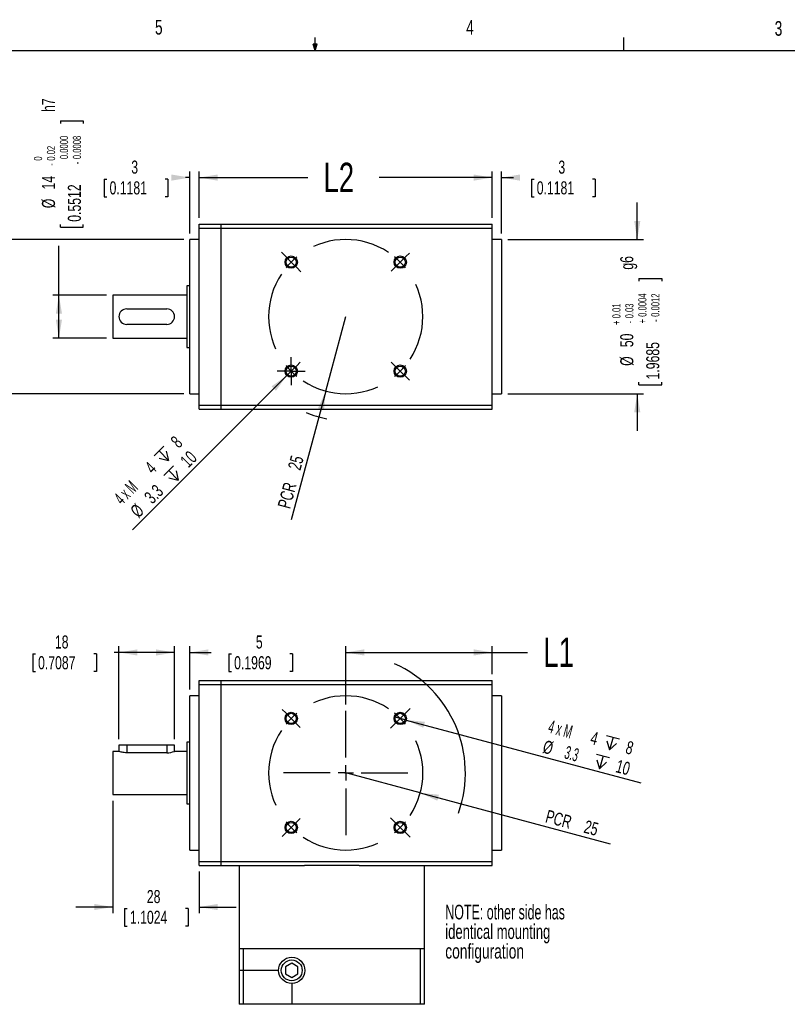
# Model space of a CAD drawing. Extents: x 11 to 421, y 5 to 275.
# Tile 3 of 5: x 168 to 292, y 116 to 275. Entities that reach past the tile are written whole.
import ezdxf
from ezdxf.enums import TextEntityAlignment as Align

# ---------------------------------------------------------------- set-up
doc = ezdxf.new("R2010")
doc.units = 0
doc.linetypes.add('CENTERX2', pattern=[20.32, 12.7, -2.54, 2.54, -2.54])
doc.layers.get('0').update_dxf_attribs({"linetype": 'CONTINUOUS'})
doc.layers.add('FORMAT', color=7, linetype='CONTINUOUS')
doc.dimstyles.new('SLDDIMSTYLE0', dxfattribs={"dimtxt": 2.116667, "dimasz": 3, "dimexe": 0, "dimexo": 0.0625, "dimgap": 0.529167, "dimtad": 1, "dimlfac": 2, "dimrnd": 1e-09, "dimzin": 12, "dimblk1": 'NONE', "dimsah": 1, "dimcen": 0, "dimazin": 3, "dimtfac": 1, "dimtmove": 0, "dimatfit": 3})
doc.dimstyles.new('SLDDIMSTYLE1', dxfattribs={"dimtxt": 2.116667, "dimasz": 3, "dimexe": 0, "dimexo": 0.0625, "dimgap": 0.529167, "dimtad": 0, "dimlfac": 2, "dimrnd": 1e-09, "dimzin": 12, "dimsah": 1, "dimcen": 0.09, "dimazin": 3, "dimtfac": 1, "dimtofl": 0, "dimtmove": 0, "dimatfit": 3})
doc.dimstyles.new('SLDDIMSTYLE2', dxfattribs={"dimtxt": 2.116667, "dimasz": 3, "dimexe": 0, "dimexo": 0.0625, "dimgap": 0.529167, "dimtad": 1, "dimlfac": 2, "dimrnd": 1e-09, "dimzin": 12, "dimsah": 1, "dimcen": 0, "dimazin": 3, "dimtfac": 1, "dimtofl": 0, "dimtmove": 0, "dimatfit": 3})
doc.dimstyles.new('SLDDIMSTYLE3', dxfattribs={"dimtxt": 2.116667, "dimasz": 3, "dimexe": 0, "dimexo": 0.0625, "dimgap": 0.529167, "dimtad": 0, "dimlfac": 2, "dimrnd": 1e-09, "dimzin": 12, "dimsah": 1, "dimcen": 0.09, "dimazin": 3, "dimtfac": 1, "dimtmove": 0, "dimatfit": 3})
doc.dimstyles.new('SLDDIMSTYLE4', dxfattribs={"dimtxt": 4.7625, "dimasz": 3, "dimexe": 0, "dimexo": 0.0625, "dimgap": 1.190625, "dimtad": 0, "dimlfac": 2, "dimrnd": 1e-09, "dimzin": 12, "dimsah": 1, "dimcen": 0.09, "dimazin": 3, "dimtfac": 1, "dimtofl": 0, "dimtmove": 0, "dimatfit": 3})
doc.dimstyles.new('SLDDIMSTYLE7', dxfattribs={"dimtxt": 2.116667, "dimasz": 3, "dimexe": 0, "dimexo": 0.0625, "dimgap": 0.529167, "dimtad": 0, "dimlfac": 2, "dimrnd": 1e-09, "dimzin": 12, "dimsah": 1, "dimcen": 0.09, "dimazin": 3, "dimtol": 1, "dimtp": 0.01, "dimtm": 0.03, "dimtfac": 1, "dimtmove": 0, "dimatfit": 3})
doc.dimstyles.new('SLDDIMSTYLE8', dxfattribs={"dimtxt": 2.116667, "dimasz": 3, "dimexe": 0, "dimexo": 0.0625, "dimgap": 0.529167, "dimtad": 0, "dimlfac": 2, "dimrnd": 1e-09, "dimzin": 12, "dimsah": 1, "dimcen": 0.09, "dimazin": 3, "dimtol": 1, "dimtm": 0.02, "dimtfac": 1.6, "dimtofl": 0, "dimtmove": 0, "dimatfit": 3})

# ---------------------------------------------------------------- blocks, each defined once
blk = doc.blocks.new('SW_SYMBOL_HOLE_DEPTH')
at = {"color": 0, "linetype": 'CONTINUOUS'}
for p, q in [((0, 875), (800, 875)), ((400, 875), (400, 75)), ((100, 555), (400, 75)), ((700, 555), (400, 75))]:
    blk.add_line(p, q, dxfattribs=at)
blk = doc.blocks.new('*D9')
at = {"color": 7, "linetype": 'CONTINUOUS'}
for q in [(228.75, 162.33), (268.71, 151.62)]:
    blk.add_line((230.68, 161.81), q, dxfattribs=at)
blk.add_solid([(230.68, 161.81), (233.45, 160.55), (233.71, 161.51)], dxfattribs=at)
at = {"color": 7, "linetype": 'CONTINUOUS', "xscale": 0.0027037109, "yscale": 0.0027037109, "zscale": 0.0027037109, "rotation": 345}
for p in [(262.54, 157.04), (260.93, 153.99)]:
    blk.add_blockref('SW_SYMBOL_HOLE_DEPTH', p, dxfattribs=at)
at = {"color": 7, "linetype": 'CONTINUOUS'}
for s, height, width, p in [('4 x M', 2.117, 0.56, (253.37, 159.19)), ('4', 2.12, 0.7, (260.2, 157.36)), ('%%c', 2.117, 0.7, (252.49, 155.94)), (' 8', 2.117, 0.7, (265.39, 155.97)), (' 3.3 ', 2.117, 0.56, (255.58, 155.12)), (' 10', 2.117, 0.7, (263.78, 152.92))]:
    blk.add_text(s, height=height, rotation=345, dxfattribs=dict(at, width=width)).set_placement(p, align=Align.BOTTOM_LEFT)
blk = doc.blocks.new('_NONE')
blk = doc.blocks.new('*D11')
at = {"color": 7, "linetype": 'CONTINUOUS'}
for p, q in [((170.15, 172.51), (170.15, 169.65)), ((170.15, 172.51), (170.58, 172.51)), ((180.46, 172.51), (180.03, 172.51)), ((180.46, 172.51), (180.46, 169.65)), ((184.12, 172.76), (183.34, 172.76)), ((184.12, 158.73), (184.12, 173.76)), ((193.12, 172.76), (184.12, 172.76)), ((193.12, 158.73), (193.12, 173.76)), ((170.15, 169.65), (170.58, 169.65)), ((180.46, 169.65), (180.03, 169.65))]:
    blk.add_line(p, q, dxfattribs=at)
for points in [[(184.12, 172.76), (187.12, 172.26), (187.12, 173.26)], [(193.12, 172.76), (190.12, 173.26), (190.12, 172.26)]]:
    blk.add_solid(points, dxfattribs=at)
at = {"color": 7, "linetype": 'CONTINUOUS', "width": 0.7}
for s, p in [('18', (173.74, 172.76)), ('0.7087', (171.01, 169.4))]:
    blk.add_text(s, height=2.117, dxfattribs=at).set_placement(p, align=Align.BOTTOM_LEFT)
blk = doc.blocks.new('*D12')
at = {"color": 7, "linetype": 'CONTINUOUS'}
for q in [(220.87, 153.23), (263.71, 141.75)]:
    blk.add_line((232.95, 149.99), q, dxfattribs=at)
blk.add_arc((220.87, 153.23), 19.39, 340.4261, 65.9243, dxfattribs=at)
blk.add_solid([(232.95, 149.99), (235.72, 148.73), (235.98, 149.7)], dxfattribs=at)
at = {"color": 7, "linetype": 'CONTINUOUS', "width": 0.7}
for s, p in [('PCR ', (252.93, 144.64)), ('25', (259.16, 142.97))]:
    blk.add_text(s, height=2.117, rotation=345, dxfattribs=at).set_placement(p, align=Align.BOTTOM_LEFT)
blk = doc.blocks.new('*D13')
at = {"color": 7, "linetype": 'CONTINUOUS'}
for p, q in [((183.12, 148.73), (183.12, 130.5)), ((197.12, 137.23), (197.12, 130.5)), ((183.12, 131.5), (177.12, 131.5)), ((185.04, 131.25), (185.04, 128.39)), ((185.04, 131.25), (185.47, 131.25)), ((195.36, 131.25), (194.93, 131.25)), ((195.36, 131.25), (195.36, 128.39)), ((197.12, 131.5), (203.12, 131.5)), ((185.04, 128.39), (185.47, 128.39)), ((195.36, 128.39), (194.93, 128.39))]:
    blk.add_line(p, q, dxfattribs=at)
for points in [[(183.12, 131.5), (180.12, 132), (180.12, 131)], [(197.12, 131.5), (200.12, 131), (200.12, 132)]]:
    blk.add_solid(points, dxfattribs=at)
at = {"color": 7, "linetype": 'CONTINUOUS', "width": 0.7}
for s, p in [('28', (188.64, 131.5)), ('1.1024', (185.9, 128.14))]:
    blk.add_text(s, height=2.117, rotation=360, dxfattribs=at).set_placement(p, align=Align.BOTTOM_LEFT)
blk = doc.blocks.new('*D14')
at = {"color": 7, "linetype": 'CONTINUOUS'}
for p, q in [((193.12, 172.76), (187.12, 172.76)), ((193.12, 158.73), (193.12, 173.76)), ((195.62, 166.73), (195.62, 173.76)), ((195.62, 172.76), (199.06, 172.76)), ((201.93, 172.51), (201.93, 169.65)), ((201.93, 172.51), (202.36, 172.51)), ((212.25, 172.51), (211.82, 172.51)), ((212.25, 172.51), (212.25, 169.65)), ((201.93, 169.65), (202.36, 169.65)), ((212.25, 169.65), (211.82, 169.65))]:
    blk.add_line(p, q, dxfattribs=at)
for points in [[(193.12, 172.76), (190.12, 173.26), (190.12, 172.26)], [(195.62, 172.76), (198.62, 172.26), (198.62, 173.26)]]:
    blk.add_solid(points, dxfattribs=at)
at = {"color": 7, "linetype": 'CONTINUOUS', "width": 0.7}
for s, height, p in [('5', 2.12, (206.31, 172.76)), ('0.1969', 2.117, (202.79, 169.4))]:
    blk.add_text(s, height=height, rotation=360, dxfattribs=at).set_placement(p, align=Align.BOTTOM_LEFT)
blk = doc.blocks.new('*D15')
at = {"color": 7, "linetype": 'CONTINUOUS'}
for p, q in [((220.87, 164.32), (220.87, 173.76)), ((220.87, 172.76), (244.62, 172.76)), ((244.62, 169.23), (244.62, 173.76)), ((244.62, 172.76), (250.34, 172.76))]:
    blk.add_line(p, q, dxfattribs=at)
for points in [[(220.87, 172.76), (223.87, 172.26), (223.87, 173.26)], [(244.62, 172.76), (241.62, 173.26), (241.62, 172.26)]]:
    blk.add_solid(points, dxfattribs=at)
at = {"color": 7, "linetype": 'CONTINUOUS', "width": 0.7}
blk.add_text('L1', height=4.763, rotation=360, dxfattribs=at).set_placement((252.9, 168.98), align=Align.BOTTOM_LEFT)
blk = doc.blocks.new('SW_NOTE_4')
at = {"color": 0, "linetype": 'CONTINUOUS'}
for s, width, p in [('NOTE: other side has ', 0.633333, (0, 0)), ('identical mounting ', 0.663158, (0, -3.17)), ('configuration', 0.7, (0, -6.35))]:
    blk.add_text(s, height=2.3813, dxfattribs=dict(at, width=width)).set_placement(p, align=Align.BOTTOM_LEFT)
blk = doc.blocks.new('SW_CENTERMARKSYMBOL_0')
at = {"color": 0, "linetype": 'CONTINUOUS'}
for p, q in [((18.56, 18.56), (19.27, 19.27)), ((-0.88, 18.56), (-1.47, 19.14)), ((0, 17.68), (-0.88, 18.56)), ((0, 17.68), (0.88, 16.79)), ((8.84, 11.34), (8.84, 18.93)), ((17.68, 17.68), (16.79, 16.79)), ((17.68, 17.68), (18.56, 18.56)), ((0.88, 16.79), (1.47, 16.21)), ((16.79, 16.79), (16.09, 16.09)), ((8.84, 8.84), (8.84, 10.09)), ((6.34, 8.84), (-1.25, 8.84)), ((8.84, 8.84), (7.59, 8.84)), ((8.84, 8.84), (8.84, 7.59)), ((8.84, 8.84), (10.09, 8.84)), ((11.34, 8.84), (18.93, 8.84)), ((8.84, 6.34), (8.84, -1.25)), ((0, 0), (-0.88, -0.88)), ((0, 0), (0.88, 0.88)), ((0.88, 0.88), (1.47, 1.47)), ((16.79, 0.88), (16.09, 1.59)), ((17.68, 0), (16.79, 0.88)), ((17.68, 0), (18.56, -0.88)), ((-0.88, -0.88), (-1.47, -1.47)), ((18.56, -0.88), (19.27, -1.59))]:
    blk.add_line(p, q, dxfattribs=at)
at = {"color": 0, "linetype": 'CENTERX2'}
for start, end in [(56.4592, 123.5408), (146.4592, 213.5408), (326.4592, 33.5408), (236.4592, 303.5408)]:
    blk.add_arc((8.84, 8.84), 12.5, start, end, dxfattribs=at)
at = {"color": 0, "linetype": 'CONTINUOUS'}
for start, end in [(135, 140.7296), (129.2704, 135), (45, 50.7296), (39.2704, 45), (219.2704, 225), (315, 320.7296), (225, 230.7296), (309.2704, 315)]:
    blk.add_arc((8.84, 8.84), 12.5, start, end, dxfattribs=at)
blk = doc.blocks.new('*D24')
at = {"color": 7, "linetype": 'CONTINUOUS'}
for p, q in [((268.12, 239.69), (268.12, 245.69)), ((247.12, 239.69), (269.12, 239.69)), ((268.38, 233.39), (272.08, 233.39)), ((268.38, 233.39), (268.38, 232.96)), ((272.08, 233.39), (272.08, 232.96)), ((268.38, 216.15), (268.38, 216.58)), ((268.38, 216.15), (272.08, 216.15)), ((272.08, 216.15), (272.08, 216.58)), ((247.12, 214.69), (269.12, 214.69)), ((268.12, 214.69), (268.12, 208.69))]:
    blk.add_line(p, q, dxfattribs=at)
for points in [[(268.12, 239.69), (268.62, 242.69), (267.62, 242.69)], [(268.12, 214.69), (267.62, 211.69), (268.62, 211.69)]]:
    blk.add_solid(points, dxfattribs=at)
at = {"color": 7, "linetype": 'CONTINUOUS', "width": 0.7}
for s, height, p in [(' g6', 2.117, (268.12, 234.25)), ('0.0004', 1.323, (270.01, 227.16)), ('0.0012', 1.323, (272.11, 227.16)), ('0.01', 1.323, (265.8, 226.91)), ('0.03', 1.323, (267.9, 226.91)), ('+', 1.32, (270.01, 226.09)), ('-', 1.32, (272.11, 226.34)), ('+', 1.32, (265.8, 225.85)), ('-', 1.32, (267.9, 226.09)), ('50', 2.117, (268.12, 222.24)), ('1.9685', 2.117, (272.33, 217.01)), ('%%c', 2.117, (268.12, 219.21))]:
    blk.add_text(s, height=height, rotation=90, dxfattribs=at).set_placement(p, align=Align.BOTTOM_LEFT)
blk = doc.blocks.new('*D25')
at = {"color": 7, "linetype": 'CONTINUOUS'}
for p, q in [((197.12, 243.19), (197.12, 250.73)), ((244.62, 243.19), (244.62, 250.73)), ((197.12, 249.73), (214.71, 249.73)), ((244.62, 249.73), (226.28, 249.73))]:
    blk.add_line(p, q, dxfattribs=at)
for points in [[(197.12, 249.73), (200.12, 249.23), (200.12, 250.23)], [(244.62, 249.73), (241.62, 250.23), (241.62, 249.23)]]:
    blk.add_solid(points, dxfattribs=at)
at = {"color": 7, "linetype": 'CONTINUOUS', "width": 0.7}
blk.add_text('L2', height=4.763, dxfattribs=at).set_placement((217.27, 245.95), align=Align.BOTTOM_LEFT)
blk = doc.blocks.new('*D26')
at = {"color": 7, "linetype": 'CONTINUOUS'}
for p, q in [((159.59, 239.69), (159.59, 245.69)), ((194.62, 239.69), (158.59, 239.69)), ((159.85, 233.39), (163.55, 233.39)), ((159.85, 233.39), (159.85, 232.96)), ((163.55, 233.39), (163.55, 232.96)), ((159.85, 216.15), (159.85, 216.58)), ((159.85, 216.15), (163.55, 216.15)), ((163.55, 216.15), (163.55, 216.58)), ((194.62, 214.69), (158.59, 214.69)), ((159.59, 214.69), (159.59, 208.69))]:
    blk.add_line(p, q, dxfattribs=at)
for points in [[(159.59, 239.69), (160.09, 242.69), (159.09, 242.69)], [(159.59, 214.69), (159.09, 211.69), (160.09, 211.69)]]:
    blk.add_solid(points, dxfattribs=at)
at = {"color": 7, "linetype": 'CONTINUOUS', "width": 0.7}
for s, height, p in [(' g6', 2.117, (159.59, 234.25)), ('0.0004', 1.323, (161.48, 227.16)), ('0.0012', 1.323, (163.58, 227.16)), ('0.01', 1.323, (157.27, 226.91)), ('0.03', 1.323, (159.37, 226.91)), ('+', 1.32, (161.48, 226.09)), ('-', 1.32, (163.58, 226.34)), ('+', 1.32, (157.27, 225.85)), ('-', 1.32, (159.37, 226.09)), ('50', 2.117, (159.59, 222.24)), ('1.9685', 2.117, (163.8, 217.01)), ('%%c', 2.117, (159.59, 219.21))]:
    blk.add_text(s, height=height, rotation=90, dxfattribs=at).set_placement(p, align=Align.BOTTOM_LEFT)
blk = doc.blocks.new('*D27')
at = {"color": 7, "linetype": 'CONTINUOUS'}
for p, q in [((174.64, 258.95), (178.34, 258.95)), ((174.64, 258.95), (174.64, 258.52)), ((178.34, 258.95), (178.34, 258.52)), ((174.64, 241.71), (174.64, 242.14)), ((174.64, 241.71), (178.34, 241.71)), ((178.34, 241.71), (178.34, 242.14)), ((174.39, 230.69), (174.39, 238.67)), ((182.12, 230.69), (173.39, 230.69)), ((174.39, 223.69), (174.39, 230.69)), ((182.12, 223.69), (173.39, 223.69))]:
    blk.add_line(p, q, dxfattribs=at)
for points in [[(174.39, 230.69), (173.89, 227.69), (174.89, 227.69)], [(174.39, 223.69), (174.89, 226.69), (173.89, 226.69)]]:
    blk.add_solid(points, dxfattribs=at)
at = {"color": 7, "linetype": 'CONTINUOUS', "width": 0.7}
for s, height, p in [(' h7', 2.117, (174.39, 259.81)), ('0.0000', 1.323, (176.27, 252.72)), ('0.0008', 1.323, (178.37, 252.72)), ('0.02', 1.323, (174.17, 252.47)), ('0', 1.32, (172.06, 252.47)), ('-', 1.32, (178.37, 251.9)), ('-', 1.32, (174.17, 251.65)), ('14', 2.117, (174.39, 247.8)), ('0.5512', 2.117, (178.59, 242.57)), ('%%c', 2.117, (174.39, 244.77))]:
    blk.add_text(s, height=height, rotation=90, dxfattribs=at).set_placement(p, align=Align.BOTTOM_LEFT)
blk = doc.blocks.new('*D28')
at = {"color": 7, "linetype": 'CONTINUOUS'}
for q in [(220.87, 227.19), (212.04, 194.23)]:
    blk.add_line((217.64, 215.12), q, dxfattribs=at)
blk.add_arc((220.87, 227.19), 16.82, 247.5499, 259.5739, dxfattribs=at)
blk.add_solid([(217.64, 215.12), (216.38, 212.35), (217.35, 212.09)], dxfattribs=at)
at = {"color": 7, "linetype": 'CONTINUOUS', "width": 0.7}
for s, p in [('25', (214.13, 202)), ('PCR ', (212.46, 195.76))]:
    blk.add_text(s, height=2.117, rotation=75, dxfattribs=at).set_placement(p, align=Align.BOTTOM_LEFT)
blk = doc.blocks.new('*D29')
at = {"color": 7, "linetype": 'CONTINUOUS'}
for q in [(212.74, 219.06), (186.3, 192.62)]:
    blk.add_line((211.33, 217.65), q, dxfattribs=at)
blk.add_solid([(211.33, 217.65), (208.85, 215.88), (209.56, 215.17)], dxfattribs=at)
at = {"color": 7, "linetype": 'CONTINUOUS', "xscale": 0.0027037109, "yscale": 0.0027037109, "zscale": 0.0027037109, "rotation": 45}
for p in [(191.52, 202.98), (193.09, 199.79)]:
    blk.add_blockref('SW_SYMBOL_HOLE_DEPTH', p, dxfattribs=at)
at = {"color": 7, "linetype": 'CONTINUOUS'}
for s, height, width, p in [(' 8', 2.117, 0.7, (193.87, 204.91)), (' 10', 2.117, 0.7, (195.43, 201.72)), ('4', 2.12, 0.7, (190.07, 201.11)), ('4 x M', 2.117, 0.56, (185.07, 196.11)), ('3.3 ', 2.117, 0.7, (189.98, 196.26)), ('%%c', 2.117, 0.7, (187.72, 194))]:
    blk.add_text(s, height=height, rotation=45, dxfattribs=dict(at, width=width)).set_placement(p, align=Align.BOTTOM_LEFT)
blk = doc.blocks.new('*D30')
at = {"color": 7, "linetype": 'CONTINUOUS'}
for p, q in [((244.62, 243.19), (244.62, 250.73)), ((246.12, 240.69), (246.12, 250.73)), ((244.62, 249.73), (238.62, 249.73)), ((246.12, 249.73), (248.09, 249.73)), ((250.97, 249.48), (250.97, 246.62)), ((250.97, 249.48), (251.4, 249.48)), ((261.28, 249.48), (260.85, 249.48)), ((261.28, 249.48), (261.28, 246.62)), ((250.97, 246.62), (251.4, 246.62)), ((261.28, 246.62), (260.85, 246.62))]:
    blk.add_line(p, q, dxfattribs=at)
for points in [[(244.62, 249.73), (241.62, 250.23), (241.62, 249.23)], [(246.12, 249.73), (249.12, 249.23), (249.12, 250.23)]]:
    blk.add_solid(points, dxfattribs=at)
at = {"color": 7, "linetype": 'CONTINUOUS', "width": 0.7}
for s, height, p in [('3', 2.12, (255.34, 249.73)), ('0.1181', 2.117, (251.83, 246.37))]:
    blk.add_text(s, height=height, dxfattribs=at).set_placement(p, align=Align.BOTTOM_LEFT)
blk = doc.blocks.new('*D31')
at = {"color": 7, "linetype": 'CONTINUOUS'}
for p, q in [((195.62, 240.69), (195.62, 250.73)), ((197.12, 243.19), (197.12, 250.73)), ((181.74, 249.48), (181.74, 246.62)), ((181.74, 249.48), (182.17, 249.48)), ((192.05, 249.48), (191.62, 249.48)), ((192.05, 249.48), (192.05, 246.62)), ((195.62, 249.73), (194.93, 249.73)), ((197.12, 249.73), (203.12, 249.73)), ((181.74, 246.62), (182.17, 246.62)), ((192.05, 246.62), (191.62, 246.62))]:
    blk.add_line(p, q, dxfattribs=at)
for points in [[(195.62, 249.73), (192.62, 250.23), (192.62, 249.23)], [(197.12, 249.73), (200.12, 249.23), (200.12, 250.23)]]:
    blk.add_solid(points, dxfattribs=at)
at = {"color": 7, "linetype": 'CONTINUOUS', "width": 0.7}
for s, height, p in [('3', 2.12, (186.12, 249.73)), ('0.1181', 2.117, (182.6, 246.37))]:
    blk.add_text(s, height=height, dxfattribs=at).set_placement(p, align=Align.BOTTOM_LEFT)
blk = doc.blocks.new('SW_CENTERMARKSYMBOL_2')
at = {"color": 0, "linetype": 'CONTINUOUS'}
for p, q in [((0, 1.25), (0, 2.25)), ((-1.25, 0), (-2.25, 0)), ((0, 0), (-1.25, 0)), ((0, 0), (0, 1.25)), ((0, 0), (0, -1.25)), ((0, 0), (1.25, 0)), ((1.25, 0), (2.25, 0)), ((0, -1.25), (0, -2.25))]:
    blk.add_line(p, q, dxfattribs=at)
blk = doc.blocks.new('SW_CENTERMARKSYMBOL_3')
at = {"color": 0, "linetype": 'CONTINUOUS'}
for p, q in [((-18.56, 18.56), (-19.27, 19.27)), ((-17.68, 17.68), (-18.56, 18.56)), ((-17.68, 17.68), (-16.79, 16.79)), ((0, 17.68), (-0.88, 16.79)), ((0, 17.68), (0.88, 18.56)), ((0.88, 18.56), (1.47, 19.14)), ((-16.79, 16.79), (-16.09, 16.09)), ((-0.88, 16.79), (-1.47, 16.21)), ((-17.68, 0), (-18.56, -0.88)), ((-17.68, 0), (-16.79, 0.88)), ((-16.79, 0.88), (-16.21, 1.47)), ((-0.88, 0.88), (-1.47, 1.47)), ((0, 0), (-0.88, 0.88)), ((0, 0), (0.88, -0.88)), ((-18.56, -0.88), (-19.14, -1.47)), ((0.88, -0.88), (1.47, -1.47))]:
    blk.add_line(p, q, dxfattribs=at)
at = {"color": 0, "linetype": 'CENTERX2'}
for start, end in [(56.4592, 123.5408), (146.4592, 213.5408), (326.4592, 33.5408), (236.4592, 303.5408)]:
    blk.add_arc((-8.84, 8.84), 12.5, start, end, dxfattribs=at)
at = {"color": 0, "linetype": 'CONTINUOUS'}
for start, end in [(135, 140.7296), (129.2704, 135), (45, 50.7296), (39.2704, 45), (219.2704, 225), (315, 320.7296), (225, 230.7296), (309.2704, 315)]:
    blk.add_arc((-8.84, 8.84), 12.5, start, end, dxfattribs=at)

msp = doc.modelspace()

# ---------------------------------------------------------------- linework, layer by layer
at = {"color": 7, "linetype": 'CONTINUOUS'}
for p, q in [((215.9254, 270.3087), (215.5889, 271.3737)), ((216.2443, 271.3737), (215.5889, 271.3737)), ((215.7467, 271.3737), (215.9254, 270.3087)), ((215.9254, 270.3087), (215.9254, 272.4626)), ((215.9254, 270.3087), (216.2443, 271.3737)), ((216.0501, 271.3737), (215.9254, 270.3087)), ((265.9317, 270.3087), (265.9317, 272.4626)), ((15.9068, 270.3087), (415.9568, 270.3087)), ((197.125, 242.1937), (200.625, 242.1937)), ((197.125, 241.5312), (197.125, 242.1937)), ((197.125, 241.5312), (200.625, 241.5312)), ((197.125, 212.8563), (197.125, 241.5312)), ((200.625, 242.1937), (200.625, 241.5312)), ((200.625, 242.1937), (244.625, 242.1937)), ((200.625, 241.5312), (244.625, 241.5312)), ((200.625, 241.5312), (200.625, 212.8563)), ((244.625, 241.5312), (244.625, 242.1937)), ((244.625, 212.8563), (244.625, 241.5312)), ((197.125, 239.6937), (195.625, 239.6937)), ((195.625, 214.6937), (195.625, 239.6937)), ((246.125, 239.6937), (244.625, 239.6937)), ((246.125, 239.6937), (244.625, 239.6937)), ((246.125, 239.6937), (246.125, 214.6937)), ((195.625, 232.1937), (195.125, 232.1937)), ((195.125, 232.1937), (195.125, 222.1937)), ((195.125, 230.6937), (183.125, 230.6937)), ((183.125, 230.6937), (183.125, 223.6937)), ((185.375, 228.4437), (191.875, 228.4437)), ((191.875, 225.9437), (185.375, 225.9437)), ((183.125, 223.6937), (195.125, 223.6937)), ((195.125, 222.1937), (195.625, 222.1937)), ((195.625, 214.6937), (197.125, 214.6937)), ((244.625, 214.6937), (246.125, 214.6937)), ((197.125, 212.8563), (200.625, 212.8563)), ((197.125, 212.1937), (197.125, 212.8563)), ((200.625, 212.8563), (244.625, 212.8563)), ((200.625, 212.8563), (200.625, 212.1937)), ((244.625, 212.1937), (244.625, 212.8563)), ((197.125, 212.1937), (200.625, 212.1937)), ((200.625, 212.1937), (244.625, 212.1937)), ((197.125, 168.2283), (200.625, 168.2283)), ((197.125, 167.5658), (197.125, 168.2283)), ((200.625, 168.2283), (200.625, 167.5658)), ((200.625, 168.2283), (244.625, 168.2283)), ((244.625, 167.5658), (244.625, 168.2283)), ((197.125, 167.5658), (200.625, 167.5658)), ((197.125, 138.8909), (197.125, 167.5658)), ((200.625, 167.5658), (244.625, 167.5658)), ((200.625, 167.5658), (200.625, 138.8909)), ((244.625, 138.8909), (244.625, 167.5658)), ((197.125, 165.7283), (195.625, 165.7283)), ((195.625, 140.7283), (195.625, 165.7283)), ((246.125, 165.7283), (244.625, 165.7283)), ((246.125, 165.7283), (246.125, 153.2283)), ((195.625, 158.2283), (195.125, 158.2283)), ((195.125, 158.2283), (195.125, 153.2283)), ((184.1295, 156.7283), (183.125, 156.7283)), ((183.125, 156.7283), (183.125, 153.2283)), ((184.125, 157.7283), (184.125, 156.7267)), ((185.375, 157.7283), (184.125, 157.7283)), ((185.375, 157.7283), (185.375, 156.4975)), ((191.875, 157.7283), (185.375, 157.7283)), ((191.875, 156.4975), (185.375, 156.4975)), ((191.875, 157.7283), (191.875, 156.4975)), ((193.125, 157.7283), (191.875, 157.7283)), ((195.125, 156.7283), (193.1205, 156.7283)), ((193.125, 156.7267), (193.125, 157.7283)), ((183.125, 153.2283), (183.125, 149.7283)), ((195.125, 153.2283), (195.125, 148.2283)), ((220.7441, 153.2283), (220.8518, 153.2283)), ((246.125, 153.2283), (246.125, 140.7283)), ((183.125, 149.7283), (195.125, 149.7283)), ((195.125, 148.2283), (195.625, 148.2283)), ((195.625, 140.7283), (197.125, 140.7283)), ((244.625, 140.7283), (246.125, 140.7283)), ((197.125, 138.8909), (200.625, 138.8909)), ((197.125, 138.2283), (197.125, 138.8909)), ((200.625, 138.8909), (244.625, 138.8909)), ((200.625, 138.8909), (200.625, 138.2283)), ((244.625, 138.2283), (244.625, 138.8909)), ((197.125, 138.2283), (200.625, 138.2283)), ((200.625, 138.2283), (214.2162, 138.2283)), ((203.625, 138.2283), (203.625, 124.7283)), ((223.0338, 138.2283), (214.2162, 138.2283)), ((223.0338, 138.2283), (244.625, 138.2283)), ((233.625, 124.7283), (233.625, 138.2283)), ((203.625, 124.7283), (203.625, 115.7283)), ((204.2875, 124.7283), (203.625, 124.7283)), ((204.2875, 115.7283), (204.2875, 124.7283)), ((218.625, 124.7283), (204.2875, 124.7283)), ((232.9624, 124.7283), (218.625, 124.7283)), ((232.9624, 124.7283), (232.9624, 115.7283)), ((233.625, 124.7283), (232.9624, 124.7283)), ((233.625, 115.7283), (233.625, 124.7283)), ((212.125, 122.3976), (211.1123, 121.813)), ((211.1123, 121.813), (211.1123, 120.6437)), ((213.1376, 121.813), (212.125, 122.3976)), ((213.1376, 120.6437), (213.1376, 121.813)), ((211.1123, 120.6437), (212.125, 120.059)), ((212.125, 120.059), (213.1376, 120.6437)), ((204.2875, 115.7283), (203.625, 115.7283)), ((232.9624, 115.7283), (204.2875, 115.7283)), ((233.625, 115.7283), (232.9624, 115.7283))]:
    msp.add_line(p, q, dxfattribs=at)
msp.add_lwpolyline([(185.375, 156.4975), (185.1757, 156.5036), (184.9765, 156.5217), (184.7943, 156.5487), (184.6232, 156.5828), (184.4703, 156.6204), (184.3384, 156.6579), (184.2355, 156.6904), (184.1632, 156.7149), (184.1294, 156.7268), (184.1295, 156.7267)], dxfattribs=at)
for centre, radius in [((212.0361, 236.0326), 1), ((212.0361, 236.0326), 0.825), ((229.7138, 236.0326), 1), ((229.7138, 236.0326), 0.825), ((212.0361, 218.3549), 1), ((212.0361, 218.3549), 0.825), ((229.7138, 218.3549), 1), ((229.7138, 218.3549), 0.825), ((212.0361, 162.0672), 1), ((212.0361, 162.0672), 0.825), ((229.7138, 162.0672), 1), ((229.7138, 162.0672), 0.825), ((212.0361, 144.3895), 1), ((229.7138, 144.3895), 1), ((212.0361, 144.3895), 0.825), ((229.7138, 144.3895), 0.825), ((212.125, 121.2283), 2.125), ((212.125, 121.2283), 1.6889)]:
    msp.add_circle(centre, radius, dxfattribs=at)
for centre, radius, start, end in [((185.375, 227.1937), 1.25, 90, 270), ((191.875, 227.1937), 1.25, 270, 90), ((191.8211, 160.2888), 3.7917, 270.814529, 290.041455)]:
    msp.add_arc(centre, radius, start, end, dxfattribs=at)
at = {"layer": 'FORMAT', "linetype": 'CENTERX2'}
for p, q in [((210, 121.2283), (203.625, 121.2283)), ((212.125, 119.1033), (212.125, 115.7283))]:
    msp.add_line(p, q, dxfattribs=at)

# ---------------------------------------------------------------- block references
at = {"color": 7, "linetype": 'CONTINUOUS'}
for name, p in [('SW_CENTERMARKSYMBOL_3', (229.7138, 218.3549)), ('SW_CENTERMARKSYMBOL_2', (212.0361, 218.3549)), ('SW_CENTERMARKSYMBOL_0', (212.0361, 144.3895)), ('SW_NOTE_4', (237.007, 128.7743))]:
    msp.add_blockref(name, p, dxfattribs=at)

# ---------------------------------------------------------------- texts
at = {"color": 7, "linetype": 'CONTINUOUS', "width": 0.7}
for s, p in [('5', (189.9588, 272.1974)), ('4', (240.3932, 272.1561)), ('3', (290.3913, 272.0003))]:
    msp.add_text(s, height=2.3813, dxfattribs=at).set_placement(p, align=Align.BOTTOM_LEFT)

# ---------------------------------------------------------------- dimensions: what is measured, and where the dimension line sits
at = {"color": 7, "linetype": 'CONTINUOUS'}
for base, p1, p2, text, dimstyle, picture, middle in [((174.3857, 223.6937), (183.125, 230.6937), (183.125, 223.6937), '%%c<> h7', 'SLDDIMSTYLE8', '*D27', (174.3857, 252.1937)), ((159.595, 214.6937), (195.625, 239.6937), (195.625, 214.6937), '%%c<> g6', 'SLDDIMSTYLE7', '*D26', (159.595, 226.7219)), ((268.125, 239.6937), (246.125, 214.6937), (246.125, 239.6937), '%%c<> g6', 'SLDDIMSTYLE7', '*D24', (268.125, 226.7219))]:
    dim = msp.add_linear_dim(base=base, p1=p1, p2=p2, angle=90, text=text, dimstyle=dimstyle, dxfattribs=at)
    dim.commit()
    dim.dimension.update_dxf_attribs({"geometry": picture, "text_midpoint": middle, "dimtype": 160})
for base, p1, p2, dimstyle, picture, middle in [((195.625, 249.7345), (197.125, 242.1937), (195.625, 239.6937), 'SLDDIMSTYLE3', '*D31', (186.8969, 249.7345)), ((244.625, 249.7345), (246.125, 239.6937), (244.625, 242.1937), 'SLDDIMSTYLE3', '*D30', (256.125, 249.7345)), ((184.125, 172.7609), (193.125, 157.7283), (184.125, 157.7283), 'SLDDIMSTYLE1', '*D11', (175.3053, 172.7609)), ((195.625, 172.7609), (193.125, 157.7283), (195.625, 165.7283), 'SLDDIMSTYLE3', '*D14', (207.0893, 172.7609)), ((197.125, 131.4992), (183.125, 149.7283), (197.125, 138.2283), 'SLDDIMSTYLE3', '*D13', (190.2002, 131.4992))]:
    dim = msp.add_linear_dim(base=base, p1=p1, p2=p2, dimstyle=dimstyle, dxfattribs=at)
    dim.commit()
    dim.dimension.update_dxf_attribs({"geometry": picture, "text_midpoint": middle, "dimtype": 160})
for base, p1, p2, text, picture, middle in [((197.125, 249.7345), (244.625, 242.1937), (197.125, 242.1937), 'L2', '*D25', (220.4954, 249.7345)), ((244.625, 172.7609), (220.875, 163.3172), (244.625, 168.2283), 'L1', '*D15', (256.125, 172.7609))]:
    dim = msp.add_linear_dim(base=base, p1=p1, p2=p2, text=text, dimstyle='SLDDIMSTYLE4', dxfattribs=at)
    dim.commit()
    dim.dimension.update_dxf_attribs({"geometry": picture, "text_midpoint": middle, "dimtype": 160})
for center, mpoint, picture, middle in [((220.875, 227.1937), (217.6397, 215.1197), '*D28', (213.6796, 200.3402)), ((220.875, 153.2283), (232.9491, 149.9931), '*D12', (257.589, 143.3909))]:
    dim = msp.add_radius_dim(center=center, mpoint=mpoint, text='PCR <>', dimstyle='SLDDIMSTYLE2', dxfattribs=at)
    dim.commit()
    dim.dimension.update_dxf_attribs({"geometry": picture, "text_midpoint": middle, "dimtype": 164})
for p1, p2, text, picture, middle in [((212.7433, 219.062), (211.329, 217.6478), '4 x M<> {\\fGDT;x} 8\\P%%c3.3 {\\fGDT;x} 10', '*D29', (192.5171, 198.8359)), ((228.7479, 162.326), (230.6797, 161.8083), '4 x M<> {\\fGDT;x} 8\\P%%c 3.3 {\\fGDT;x} 10', '*D9', (259.8181, 154.0008))]:
    dim = msp.add_diameter_dim_2p(p1=p1, p2=p2, text=text, dimstyle='SLDDIMSTYLE0', override={"dimpost": '<>'}, dxfattribs=at)
    dim.commit()
    dim.dimension.update_dxf_attribs({"geometry": picture, "text_midpoint": middle, "dimtype": 163})

doc.saveas('drawing.dxf')
